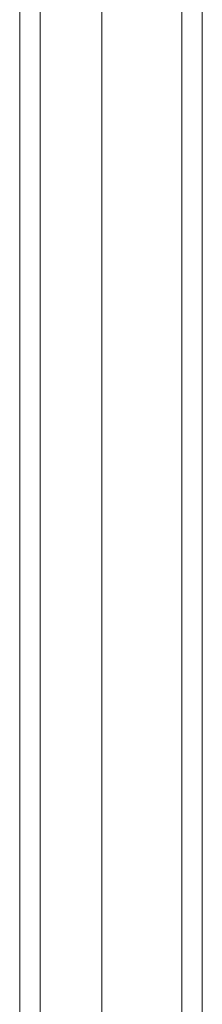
# Model space of a CAD drawing. Header units: inches. Extents: x 3 to 388, y 9 to 244.
# Tile 39 of 53: x 361.11 to 362.5, y 101.38 to 108.88. Entities that reach past the tile are written whole.
import ezdxf

# ---------------------------------------------------------------- set-up
doc = ezdxf.new("R2010")
doc.units = ezdxf.units.IN
doc.header["$LTSCALE"] = 23
doc.header["$MEASUREMENT"] = 0
doc.layers.add('Visible (ANSI)', color=7, linetype='Continuous', lineweight=5)
doc.layers.add('Visible Narrow (ANSI)', color=7, linetype='Continuous', lineweight=5)

msp = doc.modelspace()

# ---------------------------------------------------------------- linework, layer by layer
at = {"layer": 'Visible (ANSI)'}
msp.add_line((361.736, 136.9929), (361.736, 91.8531), dxfattribs=at)
at = {"layer": 'Visible Narrow (ANSI)'}
for p, q in [((361.1105, 91.5975), (361.1105, 136.7081)), ((361.2668, 136.7227), (361.2668, 91.5829)), ((362.3467, 91.8706), (362.3467, 136.2579)), ((362.503, 136.2579), (362.503, 91.8706))]:
    msp.add_line(p, q, dxfattribs=at)

doc.saveas('drawing.dxf')
